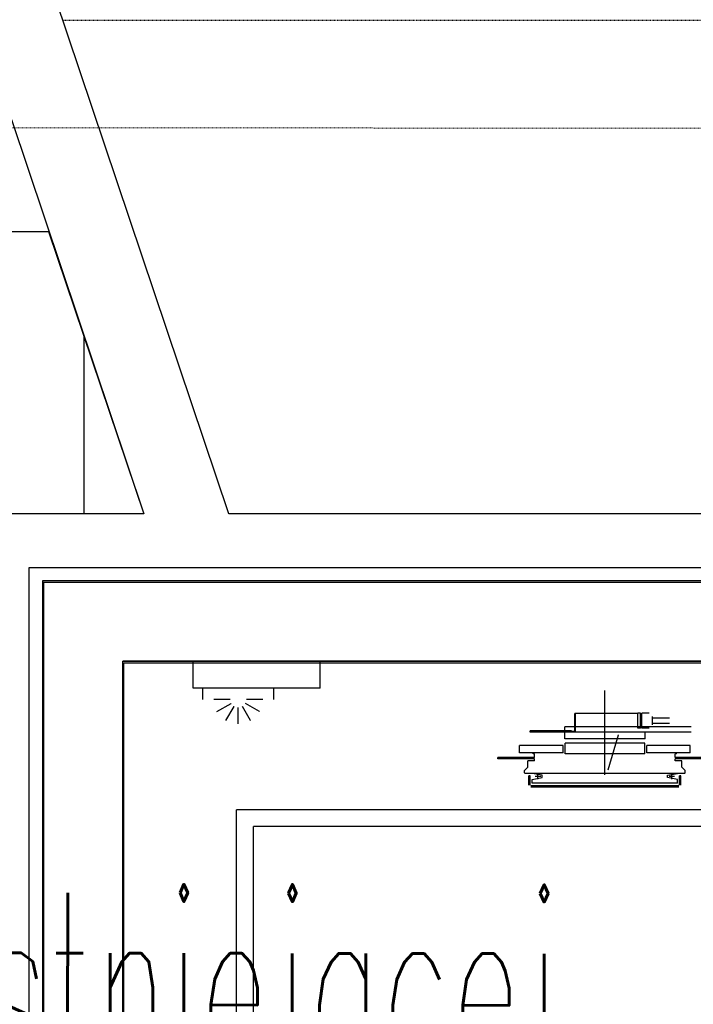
# Model space of a CAD drawing. Header units: millimetres. Extents: x -8838 to 31257, y -6224 to 3754.
# Tile 120 of 185: x 3700 to 3801, y -4794 to -4647. Entities that reach past the tile are written whole.
import ezdxf

# ---------------------------------------------------------------- set-up
doc = ezdxf.new("R2010")
doc.units = ezdxf.units.MM
doc.header["$LTSCALE"] = 10
doc.header["$MEASUREMENT"] = 0
for name, pattern in [('rzut 2 pietra$0$ArchiTECH.PC 1. Line Type', [0.004, 0.003, -0.001]), ('rzut 2 pietra$0$ArchiTECH.PC 5. Line Type', [0.0053, 0.003, -0.001, 0.0003, -0.001]), ('rzut 2 pietra$0$ArchiTECH.PC Solid Line Type', [0]), ('SUFIT_2 PIETRO$0$ArchiTECH.PC 1. Line Type', [0.004, 0.003, -0.001]), ('SUFIT_2 PIETRO$0$ArchiTECH.PC Solid Line Type', [0])]:
    doc.linetypes.add(name, pattern=pattern)
doc.layers.add('_Etap_5_opis', color=7, linetype='CONTINUOUS', lineweight=30)
doc.layers.add('IS_ARCH', color=254, linetype='CONTINUOUS', lineweight=18)
for name, color, linetype in [('SUFIT_2 PIETRO$0$INWENTARYZACJA', 254, 'CONTINUOUS'), ('SUFIT_2 PIETRO$0$SUFIT NOWY 39', 254, 'CONTINUOUS'), ('SUFIT_2 PIETRO$0$TYP SUFITÓW_NOWYCH', 254, 'CONTINUOUS'), ('SUFIT_2 PIETRO$0$WINDA', 254, 'CONTINUOUS')]:
    doc.layers.add(name, color=color, linetype=linetype)
doc.styles.add('romans1', font='simplex.shx', dxfattribs={"width": 0.8})

msp = doc.modelspace()

# ---------------------------------------------------------------- linework, layer by layer
at = {"layer": 'IS_ARCH', "linetype": 'rzut 2 pietra$0$ArchiTECH.PC Solid Line Type'}
for p, q in [((3731.12, -4721.21), (3701.12, -4632.03)), ((3698.66, -4662.35), (3718.46, -4721.21)), ((3718.46, -4721.21), (3693.3, -4721.21)), ((3927.3, -4721.21), (3731.12, -4721.21)), ((3701.3, -5200.72), (3701.3, -4729.21)), ((3701.3, -4729.21), (3919.3, -4729.21)), ((3917.3, -4731.21), (3703.3, -4731.21)), ((3703.3, -4731.21), (3703.3, -4955.21)), ((3703.43, -4731.44), (3703.43, -4955.62)), ((3917.31, -4731.44), (3703.43, -4731.44)), ((3715.3, -4743.21), (3905.3, -4743.21)), ((3715.3, -4943.21), (3715.3, -4743.21)), ((3715.3, -4743.21), (3715.3, -4743.21)), ((3905.3, -4743.21), (3715.3, -4743.21)), ((3715.3, -4943.21), (3715.3, -4743.21)), ((3905.3, -4743.21), (3715.3, -4743.21)), ((3715.3, -4943.21), (3715.3, -4743.21)), ((3715.3, -4943.21), (3715.3, -4743.21)), ((3905.3, -4743.21), (3715.3, -4743.21)), ((3715.43, -4943.62), (3715.43, -4743.44)), ((3715.43, -4743.44), (3905.31, -4743.44)), ((3744.8, -4743.21), (3725.8, -4743.21)), ((3725.8, -4747.21), (3725.8, -4743.21)), ((3744.8, -4743.21), (3725.8, -4743.21)), ((3725.8, -4747.21), (3725.8, -4743.21)), ((3725.8, -4747.21), (3725.8, -4743.21)), ((3744.8, -4743.21), (3725.8, -4743.21)), ((3744.8, -4747.21), (3744.8, -4743.21)), ((3744.8, -4747.21), (3744.8, -4743.21)), ((3744.8, -4747.21), (3744.8, -4743.21)), ((3744.8, -4747.21), (3725.8, -4747.21)), ((3744.8, -4747.21), (3725.8, -4747.21)), ((3744.8, -4747.21), (3725.8, -4747.21)), ((3727.24, -4748.9), (3727.24, -4747.21)), ((3727.24, -4748.9), (3727.24, -4747.21)), ((3727.24, -4748.9), (3727.24, -4747.21)), ((3737.86, -4748.9), (3737.86, -4747.21)), ((3737.86, -4748.9), (3737.86, -4747.21)), ((3737.86, -4748.9), (3737.86, -4747.21)), ((3787.3, -4760.17), (3787.3, -4747.6)), ((3787.3, -4760.17), (3787.3, -4747.6)), ((3787.3, -4760.17), (3787.3, -4747.6)), ((3731.32, -4748.9), (3728.87, -4748.9)), ((3731.32, -4748.9), (3728.87, -4748.9)), ((3731.32, -4748.9), (3728.87, -4748.9)), ((3729.36, -4750.74), (3731.49, -4749.51)), ((3729.36, -4750.74), (3731.49, -4749.51)), ((3729.36, -4750.74), (3731.49, -4749.51)), ((3735.73, -4750.74), (3733.61, -4749.51)), ((3735.73, -4750.74), (3733.61, -4749.51)), ((3735.73, -4750.74), (3733.61, -4749.51)), ((3736.23, -4748.9), (3733.78, -4748.9)), ((3736.23, -4748.9), (3733.78, -4748.9)), ((3736.23, -4748.9), (3733.78, -4748.9)), ((3730.71, -4752.08), (3731.93, -4749.96)), ((3730.71, -4752.08), (3731.93, -4749.96)), ((3730.71, -4752.08), (3731.93, -4749.96)), ((3732.55, -4752.58), (3732.55, -4750.12)), ((3732.55, -4752.58), (3732.55, -4750.12)), ((3732.55, -4752.58), (3732.55, -4750.12)), ((3734.39, -4752.08), (3733.16, -4749.96)), ((3734.39, -4752.08), (3733.16, -4749.96)), ((3734.39, -4752.08), (3733.16, -4749.96)), ((3792.2, -4751), (3782.8, -4751)), ((3782.8, -4753.7), (3782.8, -4751)), ((3792.2, -4751), (3782.8, -4751)), ((3782.8, -4753.7), (3782.8, -4751)), ((3782.8, -4753.7), (3782.8, -4751)), ((3792.2, -4751), (3782.8, -4751)), ((3782.9, -4753.8), (3782.9, -4751)), ((3782.9, -4753.8), (3782.9, -4751)), ((3782.9, -4753.8), (3782.9, -4751)), ((3792.6, -4750.98), (3792.2, -4750.98)), ((3792.6, -4750.98), (3792.2, -4750.98)), ((3792.6, -4750.98), (3792.2, -4750.98)), ((3792.2, -4753.2), (3792.2, -4751)), ((3792.2, -4753.2), (3792.2, -4751)), ((3792.2, -4753.2), (3792.2, -4751)), ((3792.6, -4753.21), (3792.6, -4750.98)), ((3792.6, -4753.21), (3792.6, -4750.98)), ((3792.6, -4753.21), (3792.6, -4750.98)), ((3792.8, -4753.21), (3792.8, -4750.98)), ((3793.9, -4750.98), (3792.8, -4750.98)), ((3792.8, -4753.21), (3792.8, -4750.98)), ((3793.9, -4750.98), (3792.8, -4750.98)), ((3793.9, -4750.98), (3792.8, -4750.98)), ((3792.8, -4753.21), (3792.8, -4750.98)), ((3792.8, -4751.19), (3792.6, -4751.19)), ((3792.8, -4751.19), (3792.6, -4751.19)), ((3792.8, -4751.19), (3792.6, -4751.19)), ((3794.4, -4752.71), (3794.4, -4751.48)), ((3794.4, -4752.71), (3794.4, -4751.48)), ((3794.4, -4752.71), (3794.4, -4751.48)), ((3796.94, -4751.7), (3794.4, -4751.7)), ((3796.94, -4751.7), (3794.4, -4751.7)), ((3796.94, -4751.7), (3794.4, -4751.7)), ((3796.94, -4752.5), (3794.4, -4752.5)), ((3796.94, -4752.5), (3794.4, -4752.5)), ((3796.94, -4752.5), (3794.4, -4752.5)), ((3776.15, -4753.8), (3776.15, -4753.6)), ((3782.3, -4753.6), (3776.15, -4753.6)), ((3776.15, -4753.8), (3776.15, -4753.6)), ((3782.3, -4753.6), (3776.15, -4753.6)), ((3782.3, -4753.6), (3776.15, -4753.6)), ((3776.15, -4753.8), (3776.15, -4753.6)), ((3783.25, -4753.8), (3776.15, -4753.8)), ((3783.25, -4753.8), (3776.15, -4753.8)), ((3783.25, -4753.8), (3776.15, -4753.8)), ((3781.3, -4753.79), (3781.3, -4752.99)), ((3800.17, -4752.99), (3781.3, -4752.99)), ((3781.3, -4753.79), (3781.3, -4752.99)), ((3800.17, -4752.99), (3781.3, -4752.99)), ((3800.17, -4752.99), (3781.3, -4752.99)), ((3781.3, -4753.79), (3781.3, -4752.99)), ((3800.17, -4753.79), (3781.3, -4753.79)), ((3800.17, -4753.79), (3781.3, -4753.79)), ((3800.17, -4753.79), (3781.3, -4753.79)), ((3781.3, -4754.8), (3781.3, -4753.8)), ((3781.3, -4754.8), (3781.3, -4753.8)), ((3781.3, -4754.8), (3781.3, -4753.8)), ((3781.8, -4753.8), (3781.8, -4753.6)), ((3781.8, -4753.8), (3781.8, -4753.6)), ((3781.8, -4753.8), (3781.8, -4753.6)), ((3782.3, -4753.8), (3782.3, -4753.6)), ((3782.3, -4753.8), (3782.3, -4753.6)), ((3782.3, -4753.8), (3782.3, -4753.6)), ((3782.8, -4753.7), (3782.3, -4753.7)), ((3782.8, -4753.7), (3782.3, -4753.7)), ((3782.8, -4753.7), (3782.3, -4753.7)), ((3793.3, -4753.8), (3789.49, -4753.8)), ((3793.3, -4753.8), (3789.49, -4753.8)), ((3793.3, -4753.8), (3789.49, -4753.8)), ((3792.6, -4753.21), (3792.2, -4753.21)), ((3792.6, -4753.21), (3792.2, -4753.21)), ((3792.6, -4753.21), (3792.2, -4753.21)), ((3792.8, -4753.01), (3792.6, -4753.01)), ((3792.8, -4753.01), (3792.6, -4753.01)), ((3792.8, -4753.01), (3792.6, -4753.01)), ((3793.9, -4753.21), (3792.8, -4753.21)), ((3793.9, -4753.21), (3792.8, -4753.21)), ((3793.9, -4753.21), (3792.8, -4753.21)), ((3793.3, -4754.8), (3793.3, -4753.8)), ((3793.3, -4754.8), (3793.3, -4753.8)), ((3793.3, -4754.8), (3793.3, -4753.8)), ((3793.3, -4754.8), (3781.3, -4754.8)), ((3793.3, -4754.8), (3781.3, -4754.8)), ((3793.3, -4754.8), (3781.3, -4754.8)), ((3793.25, -4755.43), (3781.35, -4755.43)), ((3781.35, -4757.03), (3781.35, -4755.43)), ((3793.25, -4755.43), (3781.35, -4755.43)), ((3781.35, -4757.03), (3781.35, -4755.43)), ((3781.35, -4757.03), (3781.35, -4755.43)), ((3793.25, -4755.43), (3781.35, -4755.43)), ((3787.8, -4759.4), (3789.36, -4754.19)), ((3787.8, -4759.4), (3789.36, -4754.19)), ((3787.8, -4759.4), (3789.36, -4754.19)), ((3793.25, -4757.03), (3793.25, -4755.43)), ((3793.25, -4757.03), (3793.25, -4755.43)), ((3793.25, -4757.03), (3793.25, -4755.43)), ((3781.05, -4755.8), (3774.55, -4755.8)), ((3774.55, -4756.9), (3774.55, -4755.8)), ((3781.05, -4755.8), (3774.55, -4755.8)), ((3774.55, -4756.9), (3774.55, -4755.8)), ((3774.55, -4756.9), (3774.55, -4755.8)), ((3781.05, -4755.8), (3774.55, -4755.8)), ((3781.05, -4756.9), (3774.55, -4756.9)), ((3781.05, -4756.9), (3774.55, -4756.9)), ((3781.05, -4756.9), (3774.55, -4756.9)), ((3776.6, -4757.05), (3776.6, -4756.9)), ((3776.6, -4757.05), (3776.6, -4756.9)), ((3776.6, -4757.05), (3776.6, -4756.9)), ((3781.05, -4756.9), (3781.05, -4755.8)), ((3781.05, -4756.9), (3781.05, -4755.8)), ((3781.05, -4756.9), (3781.05, -4755.8)), ((3793.25, -4757.03), (3781.35, -4757.03)), ((3793.25, -4757.03), (3781.35, -4757.03)), ((3793.25, -4757.03), (3781.35, -4757.03)), ((3800.05, -4755.8), (3793.55, -4755.8)), ((3793.55, -4756.9), (3793.55, -4755.8)), ((3800.05, -4755.8), (3793.55, -4755.8)), ((3793.55, -4756.9), (3793.55, -4755.8)), ((3793.55, -4756.9), (3793.55, -4755.8)), ((3800.05, -4755.8), (3793.55, -4755.8)), ((3800.05, -4756.9), (3793.55, -4756.9)), ((3800.05, -4756.9), (3793.55, -4756.9)), ((3800.05, -4756.9), (3793.55, -4756.9)), ((3798, -4757.05), (3798, -4756.9)), ((3798, -4757.05), (3798, -4756.9)), ((3798, -4757.05), (3798, -4756.9)), ((3800.05, -4756.9), (3800.05, -4755.8)), ((3800.05, -4756.9), (3800.05, -4755.8)), ((3800.05, -4756.9), (3800.05, -4755.8)), ((3776.8, -4757.6), (3771.3, -4757.6)), ((3771.3, -4757.8), (3771.3, -4757.6)), ((3776.8, -4757.6), (3771.3, -4757.6)), ((3771.3, -4757.8), (3771.3, -4757.6)), ((3771.3, -4757.8), (3771.3, -4757.6)), ((3776.8, -4757.6), (3771.3, -4757.6)), ((3776.8, -4757.8), (3771.3, -4757.8)), ((3776.8, -4757.8), (3771.3, -4757.8)), ((3776.8, -4757.8), (3771.3, -4757.8)), ((3776.8, -4758.1), (3775.8, -4758.1)), ((3775.8, -4759), (3775.8, -4758.1)), ((3776.8, -4758.1), (3775.8, -4758.1)), ((3775.8, -4759), (3775.8, -4758.1)), ((3775.8, -4759), (3775.8, -4758.1)), ((3776.8, -4758.1), (3775.8, -4758.1)), ((3776.8, -4757.05), (3776.6, -4757.05)), ((3776.8, -4757.05), (3776.6, -4757.05)), ((3776.8, -4757.05), (3776.6, -4757.05)), ((3776.8, -4757.6), (3776.8, -4757.05)), ((3776.8, -4757.6), (3776.8, -4757.05)), ((3776.8, -4757.6), (3776.8, -4757.05)), ((3776.8, -4758.1), (3776.8, -4757.8)), ((3776.8, -4758.1), (3776.8, -4757.8)), ((3776.8, -4758.1), (3776.8, -4757.8)), ((3798, -4757.05), (3797.8, -4757.05)), ((3797.8, -4757.6), (3797.8, -4757.05)), ((3798, -4757.05), (3797.8, -4757.05)), ((3797.8, -4757.6), (3797.8, -4757.05)), ((3797.8, -4757.6), (3797.8, -4757.05)), ((3798, -4757.05), (3797.8, -4757.05)), ((3803.3, -4757.6), (3797.8, -4757.6)), ((3803.3, -4757.6), (3797.8, -4757.6)), ((3803.3, -4757.6), (3797.8, -4757.6)), ((3803.3, -4757.8), (3797.8, -4757.8)), ((3797.8, -4758.1), (3797.8, -4757.8)), ((3803.3, -4757.8), (3797.8, -4757.8)), ((3797.8, -4758.1), (3797.8, -4757.8)), ((3797.8, -4758.1), (3797.8, -4757.8)), ((3803.3, -4757.8), (3797.8, -4757.8)), ((3798.8, -4758.1), (3797.8, -4758.1)), ((3798.8, -4758.1), (3797.8, -4758.1)), ((3798.8, -4758.1), (3797.8, -4758.1)), ((3798.8, -4759), (3798.8, -4758.1)), ((3798.8, -4759), (3798.8, -4758.1)), ((3798.8, -4759), (3798.8, -4758.1)), ((3775.3, -4759.5), (3775.8, -4759)), ((3775.3, -4759.5), (3775.8, -4759)), ((3775.3, -4759.5), (3775.8, -4759)), ((3775.3, -4759.85), (3775.3, -4759.5)), ((3775.3, -4759.85), (3775.3, -4759.5)), ((3775.3, -4759.85), (3775.3, -4759.5)), ((3775.4, -4759.95), (3775.3, -4759.85)), ((3775.4, -4759.95), (3775.3, -4759.85)), ((3775.4, -4759.95), (3775.3, -4759.85)), ((3787.3, -4759.95), (3775.4, -4759.95)), ((3787.3, -4759.95), (3775.4, -4759.95)), ((3787.3, -4759.95), (3775.4, -4759.95)), ((3777.95, -4760.21), (3776.45, -4759.95)), ((3777.95, -4760.21), (3776.45, -4759.95)), ((3777.95, -4760.21), (3776.45, -4759.95)), ((3777.3, -4760.82), (3777.3, -4759.98)), ((3777.3, -4760.82), (3777.3, -4759.98)), ((3777.3, -4760.82), (3777.3, -4759.98)), ((3799.2, -4759.95), (3787.3, -4759.95)), ((3799.2, -4759.95), (3787.3, -4759.95)), ((3799.2, -4759.95), (3787.3, -4759.95)), ((3796.65, -4760.21), (3798.15, -4759.95)), ((3796.65, -4760.21), (3798.15, -4759.95)), ((3796.65, -4760.21), (3798.15, -4759.95)), ((3797.3, -4760.82), (3797.3, -4759.98)), ((3797.3, -4760.82), (3797.3, -4759.98)), ((3797.3, -4760.82), (3797.3, -4759.98)), ((3799.3, -4759.5), (3798.8, -4759)), ((3799.3, -4759.5), (3798.8, -4759)), ((3799.3, -4759.5), (3798.8, -4759)), ((3799.2, -4759.95), (3799.3, -4759.85)), ((3799.2, -4759.95), (3799.3, -4759.85)), ((3799.2, -4759.95), (3799.3, -4759.85)), ((3799.3, -4759.85), (3799.3, -4759.5)), ((3799.3, -4759.85), (3799.3, -4759.5)), ((3799.3, -4759.85), (3799.3, -4759.5)), ((3776.15, -4760.3), (3775.95, -4760.3)), ((3775.95, -4761.7), (3775.95, -4760.3)), ((3776.15, -4760.3), (3775.95, -4760.3)), ((3775.95, -4761.7), (3775.95, -4760.3)), ((3775.95, -4761.7), (3775.95, -4760.3)), ((3776.15, -4760.3), (3775.95, -4760.3)), ((3776.15, -4761.7), (3776.15, -4760.3)), ((3776.15, -4761.7), (3776.15, -4760.3)), ((3776.15, -4761.7), (3776.15, -4760.3)), ((3776.45, -4760.85), (3777.95, -4760.58)), ((3776.45, -4760.85), (3777.95, -4760.58)), ((3776.45, -4760.85), (3777.95, -4760.58)), ((3776.45, -4761.4), (3776.45, -4760.85)), ((3776.45, -4761.4), (3776.45, -4760.85)), ((3776.45, -4761.4), (3776.45, -4760.85)), ((3787.3, -4761.4), (3776.45, -4761.4)), ((3787.3, -4761.4), (3776.45, -4761.4)), ((3787.3, -4761.4), (3776.45, -4761.4)), ((3777.72, -4760.4), (3776.88, -4760.4)), ((3777.72, -4760.4), (3776.88, -4760.4)), ((3777.72, -4760.4), (3776.88, -4760.4)), ((3777.95, -4760.58), (3777.95, -4760.21)), ((3777.95, -4760.58), (3777.95, -4760.21)), ((3777.95, -4760.58), (3777.95, -4760.21)), ((3798.15, -4761.4), (3787.3, -4761.4)), ((3798.15, -4761.4), (3787.3, -4761.4)), ((3798.15, -4761.4), (3787.3, -4761.4)), ((3796.65, -4760.58), (3796.65, -4760.21)), ((3796.65, -4760.58), (3796.65, -4760.21)), ((3796.65, -4760.58), (3796.65, -4760.21)), ((3798.15, -4760.85), (3796.65, -4760.58)), ((3798.15, -4760.85), (3796.65, -4760.58)), ((3798.15, -4760.85), (3796.65, -4760.58)), ((3797.72, -4760.4), (3796.88, -4760.4)), ((3797.72, -4760.4), (3796.88, -4760.4)), ((3797.72, -4760.4), (3796.88, -4760.4)), ((3798.15, -4761.4), (3798.15, -4760.85)), ((3798.15, -4761.4), (3798.15, -4760.85)), ((3798.15, -4761.4), (3798.15, -4760.85)), ((3798.65, -4760.3), (3798.45, -4760.3)), ((3798.45, -4761.7), (3798.45, -4760.3)), ((3798.65, -4760.3), (3798.45, -4760.3)), ((3798.45, -4761.7), (3798.45, -4760.3)), ((3798.45, -4761.7), (3798.45, -4760.3)), ((3798.65, -4760.3), (3798.45, -4760.3)), ((3798.65, -4761.7), (3798.65, -4760.3)), ((3798.65, -4761.7), (3798.65, -4760.3)), ((3798.65, -4761.7), (3798.65, -4760.3)), ((3798.35, -4761.8), (3776.25, -4761.8)), ((3798.35, -4761.8), (3776.25, -4761.8)), ((3798.35, -4761.8), (3776.25, -4761.8)), ((3798.35, -4762), (3776.25, -4762)), ((3798.35, -4762), (3776.25, -4762)), ((3798.35, -4762), (3776.25, -4762)), ((3884.8, -4765.39), (3732.3, -4765.39)), ((3732.3, -4910.39), (3732.3, -4765.39)), ((3884.8, -4765.39), (3732.3, -4765.39)), ((3732.3, -4910.39), (3732.3, -4765.39)), ((3732.3, -4910.39), (3732.3, -4765.39)), ((3884.8, -4765.39), (3732.3, -4765.39)), ((3884.8, -4767.89), (3734.8, -4767.89)), ((3734.8, -4907.89), (3734.8, -4767.89)), ((3884.8, -4767.89), (3734.8, -4767.89)), ((3734.8, -4907.89), (3734.8, -4767.89)), ((3734.8, -4907.89), (3734.8, -4767.89)), ((3884.8, -4767.89), (3734.8, -4767.89))]:
    msp.add_line(p, q, dxfattribs=at)
at = {"layer": 'IS_ARCH', "linetype": 'rzut 2 pietra$0$ArchiTECH.PC 1. Line Type'}
msp.add_line((4271.19, -4647.6), (3706.36, -4647.6), dxfattribs=at)
at = {"layer": 'IS_ARCH', "linetype": 'rzut 2 pietra$0$ArchiTECH.PC 5. Line Type'}
msp.add_line((-3569.55, -4662.89), (8377.9, -4664.09), dxfattribs=at)
at = {"layer": 'SUFIT_2 PIETRO$0$INWENTARYZACJA', "linetype": 'SUFIT_2 PIETRO$0$ArchiTECH.PC Solid Line Type'}
for p, q in [((3731.12, -4721.21), (3701.12, -4632.03)), ((3698.66, -4662.35), (3718.46, -4721.21))]:
    msp.add_line(p, q, dxfattribs=at)
at = {"layer": 'SUFIT_2 PIETRO$0$INWENTARYZACJA', "linetype": 'SUFIT_2 PIETRO$0$ArchiTECH.PC 1. Line Type'}
msp.add_line((4271.19, -4647.6), (3706.36, -4647.6), dxfattribs=at)
at = {"layer": 'SUFIT_2 PIETRO$0$SUFIT NOWY 39', "linetype": 'SUFIT_2 PIETRO$0$ArchiTECH.PC Solid Line Type'}
for p, q in [((3455.18, -4679.08), (3704.22, -4679.08)), ((3704.22, -4679.08), (3718.46, -4721.21)), ((3709.55, -4721.21), (3709.55, -4694.86)), ((3718.46, -4721.21), (3693.3, -4721.21))]:
    msp.add_line(p, q, dxfattribs=at)
at = {"layer": 'SUFIT_2 PIETRO$0$TYP SUFITÓW_NOWYCH', "linetype": 'SUFIT_2 PIETRO$0$ArchiTECH.PC Solid Line Type'}
for p, q in [((3455.18, -4679.08), (3704.22, -4679.08)), ((3704.22, -4679.08), (3718.46, -4721.21)), ((3718.46, -4721.21), (3693.3, -4721.21))]:
    msp.add_line(p, q, dxfattribs=at)
at = {"layer": 'SUFIT_2 PIETRO$0$WINDA', "linetype": 'SUFIT_2 PIETRO$0$ArchiTECH.PC Solid Line Type'}
for p, q in [((3718.46, -4721.21), (3693.3, -4721.21)), ((3927.3, -4721.21), (3731.12, -4721.21)), ((3701.3, -5200.72), (3701.3, -4729.21)), ((3701.3, -4729.21), (3919.3, -4729.21)), ((3917.3, -4731.21), (3703.3, -4731.21)), ((3703.3, -4731.21), (3703.3, -4955.21)), ((3703.43, -4731.44), (3703.43, -4955.62)), ((3917.31, -4731.44), (3703.43, -4731.44)), ((3715.3, -4743.21), (3905.3, -4743.21)), ((3715.3, -4943.21), (3715.3, -4743.21)), ((3715.3, -4743.21), (3715.3, -4743.21)), ((3905.3, -4743.21), (3715.3, -4743.21)), ((3715.3, -4943.21), (3715.3, -4743.21)), ((3715.3, -4943.21), (3715.3, -4743.21)), ((3905.3, -4743.21), (3715.3, -4743.21)), ((3715.3, -4943.21), (3715.3, -4743.21)), ((3905.3, -4743.21), (3715.3, -4743.21)), ((3715.43, -4943.62), (3715.43, -4743.44)), ((3715.43, -4743.44), (3905.31, -4743.44)), ((3744.8, -4743.21), (3725.8, -4743.21)), ((3725.8, -4747.21), (3725.8, -4743.21)), ((3725.8, -4747.21), (3725.8, -4743.21)), ((3744.8, -4743.21), (3725.8, -4743.21)), ((3725.8, -4747.21), (3725.8, -4743.21)), ((3744.8, -4743.21), (3725.8, -4743.21)), ((3744.8, -4747.21), (3744.8, -4743.21)), ((3744.8, -4747.21), (3744.8, -4743.21)), ((3744.8, -4747.21), (3744.8, -4743.21)), ((3744.8, -4747.21), (3725.8, -4747.21)), ((3744.8, -4747.21), (3725.8, -4747.21)), ((3744.8, -4747.21), (3725.8, -4747.21)), ((3727.24, -4748.9), (3727.24, -4747.21)), ((3727.24, -4748.9), (3727.24, -4747.21)), ((3727.24, -4748.9), (3727.24, -4747.21)), ((3737.86, -4748.9), (3737.86, -4747.21)), ((3737.86, -4748.9), (3737.86, -4747.21)), ((3737.86, -4748.9), (3737.86, -4747.21)), ((3787.3, -4760.17), (3787.3, -4747.6)), ((3787.3, -4760.17), (3787.3, -4747.6)), ((3787.3, -4760.17), (3787.3, -4747.6)), ((3731.32, -4748.9), (3728.87, -4748.9)), ((3731.32, -4748.9), (3728.87, -4748.9)), ((3731.32, -4748.9), (3728.87, -4748.9)), ((3729.36, -4750.74), (3731.49, -4749.51)), ((3729.36, -4750.74), (3731.49, -4749.51)), ((3729.36, -4750.74), (3731.49, -4749.51)), ((3735.73, -4750.74), (3733.61, -4749.51)), ((3735.73, -4750.74), (3733.61, -4749.51)), ((3735.73, -4750.74), (3733.61, -4749.51)), ((3736.23, -4748.9), (3733.78, -4748.9)), ((3736.23, -4748.9), (3733.78, -4748.9)), ((3736.23, -4748.9), (3733.78, -4748.9)), ((3730.71, -4752.08), (3731.93, -4749.96)), ((3730.71, -4752.08), (3731.93, -4749.96)), ((3730.71, -4752.08), (3731.93, -4749.96)), ((3732.55, -4752.58), (3732.55, -4750.12)), ((3732.55, -4752.58), (3732.55, -4750.12)), ((3732.55, -4752.58), (3732.55, -4750.12)), ((3734.39, -4752.08), (3733.16, -4749.96)), ((3734.39, -4752.08), (3733.16, -4749.96)), ((3734.39, -4752.08), (3733.16, -4749.96)), ((3792.2, -4751), (3782.8, -4751)), ((3782.8, -4753.7), (3782.8, -4751)), ((3782.8, -4753.7), (3782.8, -4751)), ((3792.2, -4751), (3782.8, -4751)), ((3782.8, -4753.7), (3782.8, -4751)), ((3792.2, -4751), (3782.8, -4751)), ((3782.9, -4753.8), (3782.9, -4751)), ((3782.9, -4753.8), (3782.9, -4751)), ((3782.9, -4753.8), (3782.9, -4751)), ((3792.6, -4750.98), (3792.2, -4750.98)), ((3792.6, -4750.98), (3792.2, -4750.98)), ((3792.6, -4750.98), (3792.2, -4750.98)), ((3792.2, -4753.2), (3792.2, -4751)), ((3792.2, -4753.2), (3792.2, -4751)), ((3792.2, -4753.2), (3792.2, -4751)), ((3792.6, -4753.21), (3792.6, -4750.98)), ((3792.6, -4753.21), (3792.6, -4750.98)), ((3792.6, -4753.21), (3792.6, -4750.98)), ((3792.8, -4753.21), (3792.8, -4750.98)), ((3793.9, -4750.98), (3792.8, -4750.98)), ((3793.9, -4750.98), (3792.8, -4750.98)), ((3792.8, -4753.21), (3792.8, -4750.98)), ((3793.9, -4750.98), (3792.8, -4750.98)), ((3792.8, -4753.21), (3792.8, -4750.98)), ((3792.8, -4751.19), (3792.6, -4751.19)), ((3792.8, -4751.19), (3792.6, -4751.19)), ((3792.8, -4751.19), (3792.6, -4751.19)), ((3794.4, -4752.71), (3794.4, -4751.48)), ((3794.4, -4752.71), (3794.4, -4751.48)), ((3794.4, -4752.71), (3794.4, -4751.48)), ((3796.94, -4751.7), (3794.4, -4751.7)), ((3796.94, -4751.7), (3794.4, -4751.7)), ((3796.94, -4751.7), (3794.4, -4751.7)), ((3796.94, -4752.5), (3794.4, -4752.5)), ((3796.94, -4752.5), (3794.4, -4752.5)), ((3796.94, -4752.5), (3794.4, -4752.5)), ((3776.15, -4753.8), (3776.15, -4753.6)), ((3782.3, -4753.6), (3776.15, -4753.6)), ((3782.3, -4753.6), (3776.15, -4753.6)), ((3776.15, -4753.8), (3776.15, -4753.6)), ((3782.3, -4753.6), (3776.15, -4753.6)), ((3776.15, -4753.8), (3776.15, -4753.6)), ((3783.25, -4753.8), (3776.15, -4753.8)), ((3783.25, -4753.8), (3776.15, -4753.8)), ((3783.25, -4753.8), (3776.15, -4753.8)), ((3781.3, -4753.79), (3781.3, -4752.99)), ((3800.17, -4752.99), (3781.3, -4752.99)), ((3800.17, -4752.99), (3781.3, -4752.99)), ((3781.3, -4753.79), (3781.3, -4752.99)), ((3800.17, -4752.99), (3781.3, -4752.99)), ((3781.3, -4753.79), (3781.3, -4752.99)), ((3800.17, -4753.79), (3781.3, -4753.79)), ((3800.17, -4753.79), (3781.3, -4753.79)), ((3800.17, -4753.79), (3781.3, -4753.79)), ((3781.3, -4754.8), (3781.3, -4753.8)), ((3781.3, -4754.8), (3781.3, -4753.8)), ((3781.3, -4754.8), (3781.3, -4753.8)), ((3781.8, -4753.8), (3781.8, -4753.6)), ((3781.8, -4753.8), (3781.8, -4753.6)), ((3781.8, -4753.8), (3781.8, -4753.6)), ((3782.3, -4753.8), (3782.3, -4753.6)), ((3782.3, -4753.8), (3782.3, -4753.6)), ((3782.3, -4753.8), (3782.3, -4753.6)), ((3782.8, -4753.7), (3782.3, -4753.7)), ((3782.8, -4753.7), (3782.3, -4753.7)), ((3782.8, -4753.7), (3782.3, -4753.7)), ((3793.3, -4753.8), (3789.49, -4753.8)), ((3793.3, -4753.8), (3789.49, -4753.8)), ((3793.3, -4753.8), (3789.49, -4753.8)), ((3792.6, -4753.21), (3792.2, -4753.21)), ((3792.6, -4753.21), (3792.2, -4753.21)), ((3792.6, -4753.21), (3792.2, -4753.21)), ((3792.8, -4753.01), (3792.6, -4753.01)), ((3792.8, -4753.01), (3792.6, -4753.01)), ((3792.8, -4753.01), (3792.6, -4753.01)), ((3793.9, -4753.21), (3792.8, -4753.21)), ((3793.9, -4753.21), (3792.8, -4753.21)), ((3793.9, -4753.21), (3792.8, -4753.21)), ((3793.3, -4754.8), (3793.3, -4753.8)), ((3793.3, -4754.8), (3793.3, -4753.8)), ((3793.3, -4754.8), (3793.3, -4753.8)), ((3793.3, -4754.8), (3781.3, -4754.8)), ((3793.3, -4754.8), (3781.3, -4754.8)), ((3793.3, -4754.8), (3781.3, -4754.8)), ((3793.25, -4755.43), (3781.35, -4755.43)), ((3781.35, -4757.03), (3781.35, -4755.43)), ((3781.35, -4757.03), (3781.35, -4755.43)), ((3793.25, -4755.43), (3781.35, -4755.43)), ((3781.35, -4757.03), (3781.35, -4755.43)), ((3793.25, -4755.43), (3781.35, -4755.43)), ((3787.8, -4759.4), (3789.36, -4754.19)), ((3787.8, -4759.4), (3789.36, -4754.19)), ((3787.8, -4759.4), (3789.36, -4754.19)), ((3793.25, -4757.03), (3793.25, -4755.43)), ((3793.25, -4757.03), (3793.25, -4755.43)), ((3793.25, -4757.03), (3793.25, -4755.43)), ((3781.05, -4755.8), (3774.55, -4755.8)), ((3774.55, -4756.9), (3774.55, -4755.8)), ((3774.55, -4756.9), (3774.55, -4755.8)), ((3781.05, -4755.8), (3774.55, -4755.8)), ((3774.55, -4756.9), (3774.55, -4755.8)), ((3781.05, -4755.8), (3774.55, -4755.8)), ((3781.05, -4756.9), (3774.55, -4756.9)), ((3781.05, -4756.9), (3774.55, -4756.9)), ((3781.05, -4756.9), (3774.55, -4756.9)), ((3776.6, -4757.05), (3776.6, -4756.9)), ((3776.6, -4757.05), (3776.6, -4756.9)), ((3776.6, -4757.05), (3776.6, -4756.9)), ((3781.05, -4756.9), (3781.05, -4755.8)), ((3781.05, -4756.9), (3781.05, -4755.8)), ((3781.05, -4756.9), (3781.05, -4755.8)), ((3793.25, -4757.03), (3781.35, -4757.03)), ((3793.25, -4757.03), (3781.35, -4757.03)), ((3793.25, -4757.03), (3781.35, -4757.03)), ((3800.05, -4755.8), (3793.55, -4755.8)), ((3793.55, -4756.9), (3793.55, -4755.8)), ((3793.55, -4756.9), (3793.55, -4755.8)), ((3800.05, -4755.8), (3793.55, -4755.8)), ((3793.55, -4756.9), (3793.55, -4755.8)), ((3800.05, -4755.8), (3793.55, -4755.8)), ((3800.05, -4756.9), (3793.55, -4756.9)), ((3800.05, -4756.9), (3793.55, -4756.9)), ((3800.05, -4756.9), (3793.55, -4756.9)), ((3798, -4757.05), (3798, -4756.9)), ((3798, -4757.05), (3798, -4756.9)), ((3798, -4757.05), (3798, -4756.9)), ((3800.05, -4756.9), (3800.05, -4755.8)), ((3800.05, -4756.9), (3800.05, -4755.8)), ((3800.05, -4756.9), (3800.05, -4755.8)), ((3776.8, -4757.6), (3771.3, -4757.6)), ((3771.3, -4757.8), (3771.3, -4757.6)), ((3771.3, -4757.8), (3771.3, -4757.6)), ((3776.8, -4757.6), (3771.3, -4757.6)), ((3771.3, -4757.8), (3771.3, -4757.6)), ((3776.8, -4757.6), (3771.3, -4757.6)), ((3776.8, -4757.8), (3771.3, -4757.8)), ((3776.8, -4757.8), (3771.3, -4757.8)), ((3776.8, -4757.8), (3771.3, -4757.8)), ((3776.8, -4758.1), (3775.8, -4758.1)), ((3775.8, -4759), (3775.8, -4758.1)), ((3775.8, -4759), (3775.8, -4758.1)), ((3776.8, -4758.1), (3775.8, -4758.1)), ((3775.8, -4759), (3775.8, -4758.1)), ((3776.8, -4758.1), (3775.8, -4758.1)), ((3776.8, -4757.05), (3776.6, -4757.05)), ((3776.8, -4757.05), (3776.6, -4757.05)), ((3776.8, -4757.05), (3776.6, -4757.05)), ((3776.8, -4757.6), (3776.8, -4757.05)), ((3776.8, -4757.6), (3776.8, -4757.05)), ((3776.8, -4757.6), (3776.8, -4757.05)), ((3776.8, -4758.1), (3776.8, -4757.8)), ((3776.8, -4758.1), (3776.8, -4757.8)), ((3776.8, -4758.1), (3776.8, -4757.8)), ((3798, -4757.05), (3797.8, -4757.05)), ((3797.8, -4757.6), (3797.8, -4757.05)), ((3797.8, -4757.6), (3797.8, -4757.05)), ((3798, -4757.05), (3797.8, -4757.05)), ((3797.8, -4757.6), (3797.8, -4757.05)), ((3798, -4757.05), (3797.8, -4757.05)), ((3803.3, -4757.6), (3797.8, -4757.6)), ((3803.3, -4757.6), (3797.8, -4757.6)), ((3803.3, -4757.6), (3797.8, -4757.6)), ((3803.3, -4757.8), (3797.8, -4757.8)), ((3797.8, -4758.1), (3797.8, -4757.8)), ((3797.8, -4758.1), (3797.8, -4757.8)), ((3803.3, -4757.8), (3797.8, -4757.8)), ((3797.8, -4758.1), (3797.8, -4757.8)), ((3803.3, -4757.8), (3797.8, -4757.8)), ((3798.8, -4758.1), (3797.8, -4758.1)), ((3798.8, -4758.1), (3797.8, -4758.1)), ((3798.8, -4758.1), (3797.8, -4758.1)), ((3798.8, -4759), (3798.8, -4758.1)), ((3798.8, -4759), (3798.8, -4758.1)), ((3798.8, -4759), (3798.8, -4758.1)), ((3775.3, -4759.5), (3775.8, -4759)), ((3775.3, -4759.5), (3775.8, -4759)), ((3775.3, -4759.5), (3775.8, -4759)), ((3775.3, -4759.85), (3775.3, -4759.5)), ((3775.3, -4759.85), (3775.3, -4759.5)), ((3775.3, -4759.85), (3775.3, -4759.5)), ((3775.4, -4759.95), (3775.3, -4759.85)), ((3775.4, -4759.95), (3775.3, -4759.85)), ((3775.4, -4759.95), (3775.3, -4759.85)), ((3787.3, -4759.95), (3775.4, -4759.95)), ((3787.3, -4759.95), (3775.4, -4759.95)), ((3787.3, -4759.95), (3775.4, -4759.95)), ((3777.95, -4760.21), (3776.45, -4759.95)), ((3777.95, -4760.21), (3776.45, -4759.95)), ((3777.95, -4760.21), (3776.45, -4759.95)), ((3777.3, -4760.82), (3777.3, -4759.98)), ((3777.3, -4760.82), (3777.3, -4759.98)), ((3777.3, -4760.82), (3777.3, -4759.98)), ((3799.2, -4759.95), (3787.3, -4759.95)), ((3799.2, -4759.95), (3787.3, -4759.95)), ((3799.2, -4759.95), (3787.3, -4759.95)), ((3796.65, -4760.21), (3798.15, -4759.95)), ((3796.65, -4760.21), (3798.15, -4759.95)), ((3796.65, -4760.21), (3798.15, -4759.95)), ((3797.3, -4760.82), (3797.3, -4759.98)), ((3797.3, -4760.82), (3797.3, -4759.98)), ((3797.3, -4760.82), (3797.3, -4759.98)), ((3799.3, -4759.5), (3798.8, -4759)), ((3799.3, -4759.5), (3798.8, -4759)), ((3799.3, -4759.5), (3798.8, -4759)), ((3799.2, -4759.95), (3799.3, -4759.85)), ((3799.2, -4759.95), (3799.3, -4759.85)), ((3799.2, -4759.95), (3799.3, -4759.85)), ((3799.3, -4759.85), (3799.3, -4759.5)), ((3799.3, -4759.85), (3799.3, -4759.5)), ((3799.3, -4759.85), (3799.3, -4759.5)), ((3776.15, -4760.3), (3775.95, -4760.3)), ((3775.95, -4761.7), (3775.95, -4760.3)), ((3775.95, -4761.7), (3775.95, -4760.3)), ((3776.15, -4760.3), (3775.95, -4760.3)), ((3775.95, -4761.7), (3775.95, -4760.3)), ((3776.15, -4760.3), (3775.95, -4760.3)), ((3776.15, -4761.7), (3776.15, -4760.3)), ((3776.15, -4761.7), (3776.15, -4760.3)), ((3776.15, -4761.7), (3776.15, -4760.3)), ((3776.45, -4760.85), (3777.95, -4760.58)), ((3776.45, -4760.85), (3777.95, -4760.58)), ((3776.45, -4760.85), (3777.95, -4760.58)), ((3776.45, -4761.4), (3776.45, -4760.85)), ((3776.45, -4761.4), (3776.45, -4760.85)), ((3776.45, -4761.4), (3776.45, -4760.85)), ((3787.3, -4761.4), (3776.45, -4761.4)), ((3787.3, -4761.4), (3776.45, -4761.4)), ((3787.3, -4761.4), (3776.45, -4761.4)), ((3777.72, -4760.4), (3776.88, -4760.4)), ((3777.72, -4760.4), (3776.88, -4760.4)), ((3777.72, -4760.4), (3776.88, -4760.4)), ((3777.95, -4760.58), (3777.95, -4760.21)), ((3777.95, -4760.58), (3777.95, -4760.21)), ((3777.95, -4760.58), (3777.95, -4760.21)), ((3798.15, -4761.4), (3787.3, -4761.4)), ((3798.15, -4761.4), (3787.3, -4761.4)), ((3798.15, -4761.4), (3787.3, -4761.4)), ((3796.65, -4760.58), (3796.65, -4760.21)), ((3796.65, -4760.58), (3796.65, -4760.21)), ((3796.65, -4760.58), (3796.65, -4760.21)), ((3798.15, -4760.85), (3796.65, -4760.58)), ((3798.15, -4760.85), (3796.65, -4760.58)), ((3798.15, -4760.85), (3796.65, -4760.58)), ((3797.72, -4760.4), (3796.88, -4760.4)), ((3797.72, -4760.4), (3796.88, -4760.4)), ((3797.72, -4760.4), (3796.88, -4760.4)), ((3798.15, -4761.4), (3798.15, -4760.85)), ((3798.15, -4761.4), (3798.15, -4760.85)), ((3798.15, -4761.4), (3798.15, -4760.85)), ((3798.65, -4760.3), (3798.45, -4760.3)), ((3798.45, -4761.7), (3798.45, -4760.3)), ((3798.45, -4761.7), (3798.45, -4760.3)), ((3798.65, -4760.3), (3798.45, -4760.3)), ((3798.45, -4761.7), (3798.45, -4760.3)), ((3798.65, -4760.3), (3798.45, -4760.3)), ((3798.65, -4761.7), (3798.65, -4760.3)), ((3798.65, -4761.7), (3798.65, -4760.3)), ((3798.65, -4761.7), (3798.65, -4760.3)), ((3798.35, -4761.8), (3776.25, -4761.8)), ((3798.35, -4761.8), (3776.25, -4761.8)), ((3798.35, -4761.8), (3776.25, -4761.8)), ((3798.35, -4762), (3776.25, -4762)), ((3798.35, -4762), (3776.25, -4762)), ((3798.35, -4762), (3776.25, -4762)), ((3884.8, -4765.39), (3732.3, -4765.39)), ((3732.3, -4910.39), (3732.3, -4765.39)), ((3732.3, -4910.39), (3732.3, -4765.39)), ((3884.8, -4765.39), (3732.3, -4765.39)), ((3732.3, -4910.39), (3732.3, -4765.39)), ((3884.8, -4765.39), (3732.3, -4765.39)), ((3884.8, -4767.89), (3734.8, -4767.89)), ((3734.8, -4907.89), (3734.8, -4767.89)), ((3734.8, -4907.89), (3734.8, -4767.89)), ((3884.8, -4767.89), (3734.8, -4767.89)), ((3734.8, -4907.89), (3734.8, -4767.89)), ((3884.8, -4767.89), (3734.8, -4767.89))]:
    msp.add_line(p, q, dxfattribs=at)

# ---------------------------------------------------------------- texts
at = {"layer": '_Etap_5_opis', "style": 'romans1', "width": 0.5}
msp.add_text('proj.JW w istniejącej', height=27, rotation=359.9189, dxfattribs=at).set_placement((3594.21, -4804.61))

doc.saveas('drawing.dxf')
